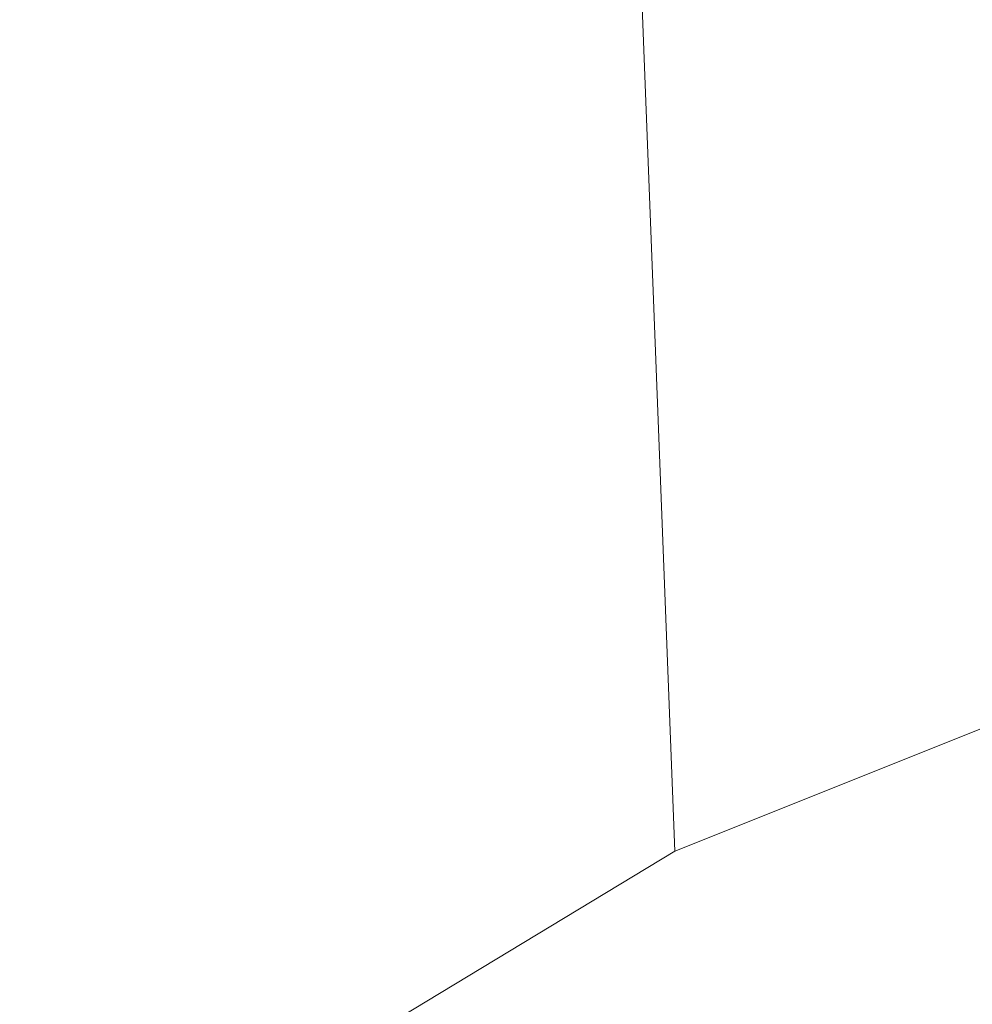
# Model space of a CAD drawing. Extents: x 7487291 to 7488682, y 5785010 to 5785505.
# Tile 225 of 256: x 7488618.40553 to 7488618.41203, y 5785406.60896 to 5785406.61567. Entities that reach past the tile are written whole.
import ezdxf

# ---------------------------------------------------------------- set-up
doc = ezdxf.new("R2010")
doc.units = 0
doc.header["$MEASUREMENT"] = 0
doc.linetypes.add('mz1.0_0.5', pattern=[1.5, 1, -0.5])
doc.layers.get('0').update_dxf_attribs({"color": 2, "linetype": 'CONTINUOUS', "lineweight": 5})
for name, color, linetype, lineweight in [('Kostka krawędz', 250, 'mz1.0_0.5', 9), ('KRAWĘZNIKI GRANITOWE', 6, 'CONTINUOUS', 18), ('pomiar', 5, 'CONTINUOUS', 5)]:
    doc.layers.add(name, color=color, linetype=linetype, lineweight=lineweight)
doc.styles.add('G7Text', font='romans.shx', dxfattribs={"width": 0.8, "oblique": 14.323945})

# ---------------------------------------------------------------- blocks, each defined once
blk = doc.blocks.new('G7PktWys')
at = {"linetype": 'Continuous', "lineweight": 0, "ltscale": 33}
h = blk.add_hatch(dxfattribs=at)
h.set_pattern_fill('DOTS', color=255, scale=100, angle=90, style=0)
h.set_pattern_definition([(90, (2, 2), (-158.75, 79.38), [0, -158.75])])
h.paths.add_polyline_path([(-0.2515702, 3.0108215), (3.7484092, 3.0108215), (3.7484092, -2.0751272), (-0.2515702, -2.0751272)])
at = {"color": 0, "linetype": 'Continuous', "lineweight": -2}
blk.add_circle((0, 0), 0.15, dxfattribs=at)
at = {"color": 0, "linetype": 'Continuous', "lineweight": -2, "style": 'G7Text', "oblique": 14.32394, "width": 0.8, "flags": 1}
blk.add_attdef('H', (1, 1), '', height=1.8, dxfattribs=at)
at = {"color": 0, "linetype": 'Continuous', "lineweight": -2, "style": 'G7Text', "oblique": 14.32394, "width": 0.8}
blk.add_attdef('ID', (1, -1.8), '', height=0.75, dxfattribs=at)

msp = doc.modelspace()

# ---------------------------------------------------------------- linework, layer by layer
at = {"layer": 'Kostka krawędz'}
for points, elevation in [([(7488631.31, 5785404.86), (7488629.78, 5785405.99), (7488628.04, 5785406.93), (7488625.9, 5785407.59), (7488624.07, 5785407.84), (7488622.32, 5785407.77), (7488620.26, 5785407.35), (7488618.41, 5785406.61), (7488616.77, 5785405.62), (7488615.35, 5785404.34), (7488614.1, 5785402.8), (7488613.17, 5785401.1), (7488612.49, 5785399.18), (7488612.18, 5785397.18), (7488612.25, 5785394.96), (7488612.7, 5785393.16), (7488613.3, 5785391.44)], 103.65), ([(7488613.3, 5785391.44), (7488612.7, 5785393.16), (7488612.25, 5785394.96), (7488612.18, 5785397.18), (7488612.49, 5785399.18), (7488613.17, 5785401.1), (7488614.1, 5785402.8), (7488615.35, 5785404.34), (7488616.77, 5785405.62), (7488618.41, 5785406.61), (7488620.26, 5785407.35), (7488622.32, 5785407.77), (7488624.07, 5785407.84), (7488625.9, 5785407.59), (7488628.04, 5785406.93), (7488629.78, 5785405.99), (7488631.31, 5785404.86)], 103.43)]:
    msp.add_lwpolyline(points, dxfattribs=dict(at, elevation=elevation))
at = {"layer": 'KRAWĘZNIKI GRANITOWE', "elevation": 103.64}
msp.add_lwpolyline([(7488631.31, 5785404.86), (7488629.78, 5785405.99), (7488628.04, 5785406.93), (7488625.9, 5785407.59), (7488624.07, 5785407.84), (7488622.32, 5785407.77), (7488620.26, 5785407.35), (7488618.41, 5785406.61), (7488616.77, 5785405.62), (7488615.35, 5785404.34), (7488614.1, 5785402.8), (7488613.17, 5785401.1), (7488612.49, 5785399.18), (7488612.18, 5785397.18), (7488612.25, 5785394.96), (7488612.7, 5785393.16), (7488613.3, 5785391.44)], dxfattribs=at)
at = {"layer": 'pomiar', "lineweight": 5, "elevation": 103.26}
msp.add_lwpolyline([(7488619.8961992, 5785408.5534123), (7488618.3350177, 5785408.5534123), (7488618.41, 5785406.61)], dxfattribs=at)

# ---------------------------------------------------------------- block references
at = {"layer": 'pomiar', "linetype": 'Continuous', "lineweight": 5}
for p in [(7488618.26, 5785406.55, 103.74), (7488618.66, 5785405.75, 103.45)]:
    msp.add_blockref('G7PktWys', p, dxfattribs=at)

doc.saveas('drawing.dxf')
